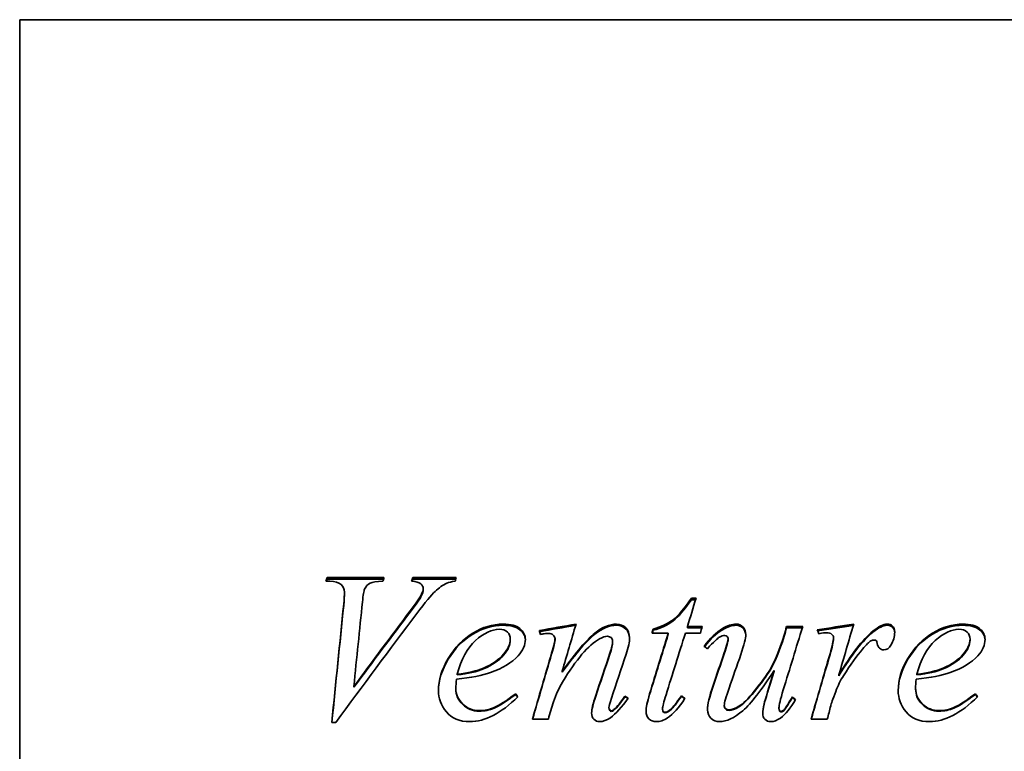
# Model space of a CAD drawing. Header units: millimetres. Extents: x 499 to 1181, y 133 to 1055.
# Tile 3 of 5: x 551 to 722, y 640 to 767. Entities that reach past the tile are written whole.
import ezdxf

# ---------------------------------------------------------------- set-up
doc = ezdxf.new("R2010")
doc.units = ezdxf.units.MM
doc.header["$LTSCALE"] = 4
doc.layers.add('Krawędzie widoczne(ISO)', color=7, linetype='Continuous', lineweight=35, true_color=0x262659)

msp = doc.modelspace()

# ---------------------------------------------------------------- linework, layer by layer
at = {"layer": 'Krawędzie widoczne(ISO)'}
for p, q in [((551.5, 766.82), (551.5, 502.82)), ((749.5, 766.82), (551.5, 766.82)), ((604.82, 669.98), (614.7, 669.98)), ((604.82, 669.71), (604.82, 669.98)), ((604.82, 669.71), (614.62, 669.71)), ((619.73, 669.98), (627.22, 669.98)), ((619.73, 669.71), (619.73, 669.98)), ((619.73, 669.71), (627.15, 669.71)), ((605.31, 669.33), (604.63, 669.33)), ((621.51, 667.82), (621.51, 668.07)), ((607.86, 667.21), (607.86, 667.45)), ((621.24, 666.85), (621.24, 667.1)), ((668.03, 666.38), (668.85, 666.38)), ((668.03, 666.14), (668.03, 666.38)), ((668.03, 666.14), (668.78, 666.14)), ((667.36, 661.48), (669.91, 661.48)), ((667.36, 661.28), (667.36, 661.48)), ((667.36, 661.28), (669.86, 661.28)), ((673.43, 660.92), (673.43, 661.12)), ((684.56, 661.48), (687.35, 661.48)), ((684.56, 661.28), (684.56, 661.48)), ((684.56, 661.28), (687.29, 661.28)), ((664.03, 660.32), (661.21, 660.32)), ((661.4, 660.84), (661.4, 661.04)), ((664.03, 660.13), (664.03, 660.32)), ((669.61, 660.32), (666.99, 660.32)), ((684.13, 659.79), (684.13, 659.98)), ((692.69, 659.37), (692.69, 659.56)), ((636.62, 659.11), (636.62, 659.3)), ((644.38, 659.13), (644.38, 659.32)), ((654.37, 658.78), (654.37, 658.96)), ((674.43, 659.21), (674.43, 659.4)), ((716.38, 659.11), (716.38, 659.3)), ((627.41, 653.07), (627.41, 653.21)), ((645.63, 653.58), (645.63, 653.72)), ((682.39, 653.72), (682.39, 653.86)), ((693.63, 652.93), (693.63, 653.07)), ((707.17, 653.07), (707.17, 653.21)), ((609.48, 650.94), (609.48, 651.07)), ((627.18, 650.68), (627.18, 650.8)), ((637.56, 649.7), (637.56, 649.81)), ((656.49, 649.29), (656.49, 649.4)), ((666.32, 649.35), (666.32, 649.46)), ((685.56, 649.15), (685.56, 649.26)), ((706.94, 650.68), (706.94, 650.8)), ((717.32, 649.7), (717.32, 649.81)), ((673.75, 647.7), (673.75, 647.8)), ((653.74, 647.34), (653.74, 647.43)), ((654.61, 646.97), (654.61, 647.07)), ((663.03, 647.12), (663.03, 647.21)), ((664.56, 647.12), (664.56, 647.21)), ((683.23, 647.26), (683.23, 647.35)), ((606.33, 644.83), (605.66, 644.83)), ((643.22, 645.4), (640.46, 645.4)), ((691.62, 645.4), (688.81, 645.4))]:
    msp.add_line(p, q, dxfattribs=at)
for points in [[(604.63, 669.33), (604.7, 669.55), (604.76, 669.76), (604.82, 669.98)], [(604.71, 669.33), (604.75, 669.46), (604.78, 669.59), (604.82, 669.71)], [(614.7, 669.98), (614.64, 669.76), (614.57, 669.55), (614.5, 669.33)], [(619.5, 669.33), (619.58, 669.55), (619.65, 669.76), (619.73, 669.98)], [(619.59, 669.32), (619.64, 669.45), (619.68, 669.58), (619.73, 669.71)], [(627.22, 669.98), (627.16, 669.76), (627.1, 669.55), (627.04, 669.33)], [(611.33, 667.97), (611.21, 667.7), (611.09, 666.96), (610.97, 665.73)], [(621.24, 667.1), (621.42, 667.47), (621.51, 667.79), (621.51, 668.07)], [(627.04, 669.33), (626.44, 669.28), (625.96, 669.17), (625.61, 669)], [(607.72, 665.37), (607.81, 666.4), (607.86, 667.1), (607.86, 667.45)], [(607.72, 665.14), (607.81, 666.17), (607.86, 666.85), (607.86, 667.21)], [(619.24, 664.18), (620.3, 665.59), (620.97, 666.56), (621.24, 667.1)], [(619.24, 663.96), (620.3, 665.35), (620.97, 666.32), (621.24, 666.85)], [(621.24, 666.85), (621.42, 667.22), (621.51, 667.54), (621.51, 667.82)], [(668.85, 666.38), (668.35, 664.76), (667.86, 663.12), (667.36, 661.48)], [(605.66, 644.83), (606.34, 651.75), (607.03, 658.62), (607.72, 665.37)], [(605.66, 644.83), (606.35, 651.67), (607.03, 658.47), (607.72, 665.14)], [(610.97, 665.73), (610.47, 660.9), (609.97, 656), (609.48, 651.07)], [(620.4, 663.74), (615.71, 657.52), (611.02, 651.19), (606.33, 644.83)], [(609.48, 651.07), (612.73, 655.47), (615.98, 659.85), (619.24, 664.18)], [(609.48, 650.94), (612.73, 655.32), (615.98, 659.66), (619.24, 663.96)], [(641.66, 660.78), (643.78, 661.16), (645.9, 661.53), (648.02, 661.9)], [(641.71, 660.59), (643.79, 660.96), (645.87, 661.32), (647.95, 661.69)], [(648.02, 661.9), (647.22, 659.19), (646.42, 656.46), (645.63, 653.72)], [(669.91, 661.48), (669.81, 661.1), (669.71, 660.71), (669.61, 660.32)], [(670.24, 658.03), (671.25, 659.44), (672.31, 660.47), (673.43, 661.12)], [(673.43, 661.12), (674.28, 661.64), (675.07, 661.9), (675.79, 661.9)], [(673.43, 660.92), (674.28, 661.44), (675.07, 661.7), (675.79, 661.7)], [(687.35, 661.48), (686.23, 657.84), (685.11, 654.17), (683.98, 650.48)], [(684.13, 659.98), (684.27, 660.48), (684.41, 660.98), (684.56, 661.48)], [(684.13, 659.79), (684.27, 660.29), (684.41, 660.79), (684.56, 661.28)], [(689.89, 660.9), (691.99, 661.24), (694.1, 661.57), (696.2, 661.9)], [(689.96, 660.72), (692.02, 661.04), (694.08, 661.36), (696.14, 661.69)], [(696.2, 661.9), (695.34, 658.98), (694.48, 656.03), (693.63, 653.07)], [(699.53, 660.68), (700.54, 661.5), (701.35, 661.9), (701.98, 661.9)], [(699.53, 660.49), (700.54, 661.3), (701.35, 661.7), (701.98, 661.7)], [(641.83, 660.12), (641.77, 660.34), (641.72, 660.56), (641.66, 660.78)], [(642.5, 660.22), (642.28, 660.19), (642.05, 660.16), (641.83, 660.12)], [(643.26, 660.3), (643.12, 660.3), (642.87, 660.28), (642.5, 660.22)], [(653.47, 659.78), (653.1, 659.78), (652.65, 659.63), (652.12, 659.34)], [(657.31, 659.54), (657.31, 658.82), (657.11, 657.86), (656.72, 656.67)], [(660.8, 649.79), (661.88, 653.32), (662.95, 656.84), (664.03, 660.32)], [(660.8, 649.68), (661.88, 653.18), (662.95, 656.67), (664.03, 660.13)], [(661.21, 660.32), (661.27, 660.56), (661.33, 660.8), (661.4, 661.04)], [(661.26, 660.32), (661.31, 660.5), (661.35, 660.67), (661.4, 660.84)], [(666.99, 660.32), (665.87, 656.78), (664.76, 653.2), (663.64, 649.61)], [(670.32, 657.97), (671.31, 659.31), (672.34, 660.29), (673.43, 660.92)], [(677.47, 660.1), (677.47, 659.45), (677.18, 658.29), (676.61, 656.63)], [(690.13, 660.24), (690.05, 660.46), (689.97, 660.68), (689.89, 660.9)], [(691.48, 660.4), (691.24, 660.4), (690.79, 660.35), (690.13, 660.24)], [(692.42, 660.12), (692.18, 660.31), (691.86, 660.4), (691.48, 660.4)], [(692.09, 656.77), (692.49, 658.08), (692.69, 659.01), (692.69, 659.56)], [(692.69, 659.56), (692.69, 659.79), (692.6, 659.97), (692.42, 660.12)], [(693.63, 653.07), (695.8, 656.71), (697.77, 659.24), (699.53, 660.68)], [(693.63, 652.93), (695.8, 656.55), (697.77, 659.06), (699.53, 660.49)], [(703.31, 660.52), (703.31, 659.73), (703.1, 658.98), (702.67, 658.26)], [(639.23, 659.28), (639.23, 658.28), (638.82, 657.32), (637.99, 656.4)], [(643.79, 656.87), (644.18, 658.22), (644.38, 659.04), (644.38, 659.32)], [(643.79, 656.7), (644.18, 658.05), (644.38, 658.86), (644.38, 659.13)], [(653.9, 656.85), (654.21, 657.76), (654.37, 658.46), (654.37, 658.96)], [(653.9, 656.68), (654.21, 657.59), (654.37, 658.28), (654.37, 658.78)], [(670.81, 657.63), (670.62, 657.77), (670.43, 657.9), (670.24, 658.03)], [(673.73, 656.89), (674.19, 658.23), (674.43, 659.07), (674.43, 659.4)], [(673.73, 656.72), (674.19, 658.05), (674.43, 658.88), (674.43, 659.21)], [(692.09, 656.6), (692.49, 657.91), (692.69, 658.83), (692.69, 659.37)], [(699.2, 659), (698.87, 658.82), (698.39, 658.35), (697.75, 657.57)], [(699.79, 659.14), (699.58, 659.14), (699.38, 659.09), (699.2, 659)], [(700.14, 659), (700.05, 659.09), (699.93, 659.14), (699.79, 659.14)], [(700.3, 658.54), (700.28, 658.76), (700.22, 658.92), (700.14, 659)], [(702.67, 658.26), (702.39, 657.71), (701.97, 657.43), (701.41, 657.43)], [(718.99, 659.28), (718.99, 658.28), (718.58, 657.32), (717.75, 656.4)], [(637.99, 656.4), (636.9, 655.21), (635.3, 654.24), (633.19, 653.5)], [(640.46, 645.4), (641.57, 649.24), (642.68, 653.07), (643.79, 656.87)], [(640.48, 645.4), (641.58, 649.18), (642.69, 652.96), (643.79, 656.7)], [(651.45, 649.51), (652.27, 651.96), (653.08, 654.41), (653.9, 656.85)], [(651.45, 649.39), (652.27, 651.83), (653.08, 654.26), (653.9, 656.68)], [(656.72, 656.67), (655.87, 654.13), (655.02, 651.59), (654.16, 649.04)], [(671.81, 651.25), (672.45, 653.13), (673.09, 655.01), (673.73, 656.89)], [(671.81, 651.13), (672.45, 653), (673.09, 654.86), (673.73, 656.72)], [(676.61, 656.63), (675.94, 654.69), (675.26, 652.75), (674.59, 650.8)], [(688.81, 645.4), (689.9, 649.21), (691, 653), (692.09, 656.77)], [(688.83, 645.4), (689.92, 649.15), (691.01, 652.89), (692.09, 656.6)], [(697.75, 657.57), (696.73, 656.39), (695.62, 654.85), (694.42, 652.95)], [(717.75, 656.4), (716.66, 655.21), (715.06, 654.24), (712.95, 653.5)], [(633.19, 653.5), (631.79, 653), (629.82, 652.61), (627.29, 652.32)], [(627.41, 653.21), (629.27, 653.42), (630.79, 653.77), (631.96, 654.26)], [(627.41, 653.07), (629.27, 653.28), (630.79, 653.62), (631.96, 654.12)], [(680.66, 648.06), (680.86, 648.9), (681.44, 650.84), (682.39, 653.86)], [(680.66, 647.96), (680.86, 648.8), (681.44, 650.72), (682.39, 653.72)], [(694.42, 652.95), (693.9, 652.14), (693.46, 651.23), (693.09, 650.22)], [(712.95, 653.5), (711.54, 653), (709.58, 652.61), (707.04, 652.32)], [(707.17, 653.21), (709.03, 653.42), (710.55, 653.77), (711.72, 654.26)], [(707.17, 653.07), (709.03, 653.28), (710.55, 653.62), (711.72, 654.12)], [(627.29, 652.32), (627.22, 651.72), (627.18, 651.21), (627.18, 650.8)], [(645.69, 651.84), (645.06, 650.8), (644.54, 649.66), (644.12, 648.43)], [(670.83, 647.03), (670.83, 647.95), (671.16, 649.36), (671.81, 651.25)], [(670.83, 646.99), (670.84, 647.9), (671.17, 649.28), (671.81, 651.13)], [(707.04, 652.32), (706.98, 651.72), (706.94, 651.21), (706.94, 650.8)], [(637.93, 649.28), (635.01, 646.41), (632.24, 644.97), (629.59, 644.97)], [(637.56, 649.81), (637.68, 649.63), (637.8, 649.46), (637.93, 649.28)], [(637.56, 649.7), (637.67, 649.54), (637.77, 649.39), (637.88, 649.24)], [(650.73, 646.48), (650.73, 647.07), (650.97, 648.08), (651.45, 649.51)], [(650.73, 646.43), (650.74, 647.03), (650.98, 648.02), (651.45, 649.39)], [(654.61, 647.07), (655.19, 647.57), (655.81, 648.35), (656.49, 649.4)], [(654.61, 646.97), (655.19, 647.47), (655.81, 648.25), (656.49, 649.29)], [(656.49, 649.4), (656.68, 649.29), (656.87, 649.17), (657.06, 649.06)], [(656.49, 649.29), (656.67, 649.19), (656.84, 649.09), (657.01, 648.98)], [(660.17, 646.76), (660.17, 647.43), (660.38, 648.44), (660.8, 649.79)], [(660.17, 646.72), (660.18, 647.38), (660.39, 648.37), (660.8, 649.68)], [(663.64, 649.61), (663.23, 648.38), (663.03, 647.58), (663.03, 647.21)], [(664.56, 647.21), (664.82, 647.45), (665.41, 648.21), (666.32, 649.46)], [(664.56, 647.12), (664.82, 647.36), (665.41, 648.11), (666.32, 649.35)], [(666.32, 649.46), (666.52, 649.32), (666.73, 649.17), (666.93, 649.02)], [(666.32, 649.35), (666.51, 649.22), (666.69, 649.08), (666.88, 648.95)], [(674.59, 650.8), (674.03, 649.22), (673.75, 648.22), (673.75, 647.8)], [(683.98, 650.48), (683.48, 648.83), (683.23, 647.79), (683.23, 647.35)], [(685.56, 649.26), (685.74, 649.12), (685.93, 648.98), (686.11, 648.84)], [(693.09, 650.22), (692.58, 648.84), (692.28, 648), (692.22, 647.72)], [(717.69, 649.28), (714.77, 646.41), (711.99, 644.97), (709.35, 644.97)], [(717.32, 649.81), (717.44, 649.63), (717.56, 649.46), (717.69, 649.28)], [(717.32, 649.7), (717.43, 649.54), (717.53, 649.39), (717.64, 649.24)], [(644.12, 648.43), (643.82, 647.42), (643.52, 646.41), (643.22, 645.4)], [(654.16, 649.04), (653.88, 648.16), (653.74, 647.62), (653.74, 647.43)], [(657.06, 649.06), (655.98, 647.46), (654.95, 646.33), (653.98, 645.66)], [(666.93, 649.02), (665.87, 647.39), (664.85, 646.26), (663.89, 645.62)], [(680.41, 646.42), (680.41, 646.84), (680.49, 647.39), (680.66, 648.06)], [(680.41, 646.38), (680.42, 646.79), (680.5, 647.32), (680.66, 647.96)], [(686.11, 648.84), (685.26, 647.35), (684.39, 646.27), (683.49, 645.6)], [(685.56, 649.15), (685.73, 649.02), (685.9, 648.89), (686.07, 648.76)], [(692.22, 647.72), (692.02, 646.95), (691.82, 646.17), (691.62, 645.4)], [(654.14, 646.84), (654.27, 646.84), (654.42, 646.92), (654.61, 647.07)], [(654.14, 646.75), (654.27, 646.75), (654.42, 646.83), (654.61, 646.97)], [(663.48, 646.6), (663.75, 646.6), (664.11, 646.8), (664.56, 647.21)], [(663.48, 646.51), (663.75, 646.51), (664.11, 646.71), (664.56, 647.12)], [(653.98, 645.66), (653.3, 645.2), (652.69, 644.97), (652.16, 644.97)], [(663.89, 645.62), (663.25, 645.19), (662.59, 644.97), (661.93, 644.97)], [(683.49, 645.6), (682.91, 645.18), (682.34, 644.97), (681.78, 644.97)]]:
    msp.add_open_spline(points, degree=3, dxfattribs=at)
for points, knots in [([(607.86, 667.45), (607.86, 667.99), (607.66, 668.44), (607.25, 668.8), (606.84, 669.15), (606.19, 669.33), (605.31, 669.33)], [0, 0, 0, 0, 1, 1, 1, 2, 2, 2, 2]), ([(614.5, 669.33), (613.42, 669.32), (612.69, 669.21), (612.29, 669.01), (611.9, 668.8), (611.58, 668.46), (611.33, 667.97)], [0, 0, 0, 0, 1, 1, 1, 2, 2, 2, 2]), ([(621.51, 668.07), (621.51, 668.38), (621.37, 668.66), (621.09, 668.9), (620.81, 669.13), (620.28, 669.28), (619.5, 669.33)], [0, 0, 0, 0, 1, 1, 1, 2, 2, 2, 2]), ([(625.61, 669), (624.93, 668.68), (624.26, 668.21), (623.59, 667.58), (622.92, 666.96), (621.86, 665.68), (620.4, 663.74)], [0, 0, 0, 0, 1, 1, 1, 2, 2, 2, 2]), ([(661.4, 661.04), (662.76, 661.4), (663.91, 661.94), (664.85, 662.66), (665.79, 663.38), (666.85, 664.63), (668.03, 666.38)], [0, 0, 0, 0, 1, 1, 1, 2, 2, 2, 2]), ([(661.4, 660.84), (662.76, 661.2), (663.91, 661.74), (664.85, 662.45), (665.79, 663.17), (666.85, 664.4), (668.03, 666.14)], [0, 0, 0, 0, 1, 1, 1, 2, 2, 2, 2]), ([(624.16, 650.38), (624.16, 652.2), (624.73, 654.06), (625.86, 655.95), (626.99, 657.84), (628.41, 659.3), (630.11, 660.34), (631.82, 661.38), (633.58, 661.9), (635.39, 661.9)], [0, 0, 0, 0, 1, 1, 1, 2, 2, 2, 3, 3, 3, 3]), ([(624.16, 650.32), (624.17, 652.12), (624.74, 653.94), (625.86, 655.79), (626.99, 657.66), (628.41, 659.11), (630.11, 660.15), (631.82, 661.18), (633.58, 661.7), (635.39, 661.7)], [0.01185, 0.01185, 0.01185, 0.01185, 1, 1, 1, 2, 2, 2, 3, 3, 3, 3]), ([(635.39, 661.9), (636.7, 661.9), (637.67, 661.64), (638.29, 661.12), (638.92, 660.6), (639.23, 659.99), (639.23, 659.28)], [0, 0, 0, 0, 1, 1, 1, 2, 2, 2, 2]), ([(635.39, 661.7), (636.7, 661.7), (637.67, 661.44), (638.29, 660.92), (638.9, 660.43), (639.21, 659.85), (639.23, 659.18)], [0, 0, 0, 0, 1, 1, 1, 1.960666, 1.960666, 1.960666, 1.960666]), ([(645.63, 653.72), (648.08, 657.07), (649.96, 659.27), (651.26, 660.32), (652.57, 661.38), (653.83, 661.9), (655.04, 661.9)], [0, 0, 0, 0, 1, 1, 1, 2, 2, 2, 2]), ([(645.63, 653.58), (648.08, 656.91), (649.96, 659.08), (651.26, 660.13), (652.57, 661.18), (653.83, 661.7), (655.04, 661.7)], [0, 0, 0, 0, 1, 1, 1, 2, 2, 2, 2]), ([(655.04, 661.9), (655.7, 661.9), (656.24, 661.68), (656.67, 661.24), (657.1, 660.8), (657.31, 660.24), (657.31, 659.54)], [0, 0, 0, 0, 1, 1, 1, 2, 2, 2, 2]), ([(655.04, 661.7), (655.7, 661.7), (656.24, 661.48), (656.67, 661.04), (657.08, 660.63), (657.29, 660.09), (657.31, 659.44)], [0, 0, 0, 0, 1, 1, 1, 1.956907, 1.956907, 1.956907, 1.956907]), ([(675.79, 661.9), (676.28, 661.9), (676.69, 661.73), (677, 661.39), (677.31, 661.05), (677.47, 660.62), (677.47, 660.1)], [0, 0, 0, 0, 1, 1, 1, 2, 2, 2, 2]), ([(675.79, 661.7), (676.28, 661.7), (676.69, 661.53), (677, 661.19), (677.29, 660.88), (677.45, 660.48), (677.47, 660.01)], [0, 0, 0, 0, 1, 1, 1, 1.93701, 1.93701, 1.93701, 1.93701]), ([(701.98, 661.9), (702.39, 661.9), (702.71, 661.79), (702.95, 661.55), (703.19, 661.32), (703.31, 660.98), (703.31, 660.52)], [0, 0, 0, 0, 1, 1, 1, 2, 2, 2, 2]), ([(701.98, 661.7), (702.39, 661.7), (702.71, 661.58), (702.95, 661.35), (703.17, 661.13), (703.29, 660.82), (703.31, 660.41)], [0, 0, 0, 0, 1, 1, 1, 1.937272, 1.937272, 1.937272, 1.937272]), ([(703.92, 650.38), (703.92, 652.2), (704.48, 654.06), (705.61, 655.95), (706.74, 657.84), (708.16, 659.3), (709.87, 660.34), (711.58, 661.38), (713.34, 661.9), (715.15, 661.9)], [0, 0, 0, 0, 1, 1, 1, 2, 2, 2, 3, 3, 3, 3]), ([(703.92, 650.32), (703.93, 652.12), (704.5, 653.94), (705.61, 655.79), (706.74, 657.66), (708.16, 659.11), (709.87, 660.15), (711.58, 661.18), (713.34, 661.7), (715.15, 661.7)], [0.01185, 0.01185, 0.01185, 0.01185, 1, 1, 1, 2, 2, 2, 3, 3, 3, 3]), ([(715.15, 661.9), (716.46, 661.9), (717.43, 661.64), (718.05, 661.12), (718.68, 660.6), (718.99, 659.99), (718.99, 659.28)], [0, 0, 0, 0, 1, 1, 1, 2, 2, 2, 2]), ([(715.15, 661.7), (716.46, 661.7), (717.43, 661.44), (718.05, 660.92), (718.66, 660.43), (718.97, 659.85), (718.99, 659.18)], [0, 0, 0, 0, 1, 1, 1, 1.960666, 1.960666, 1.960666, 1.960666]), ([(634.7, 661), (633.41, 661), (632.04, 660.35), (630.59, 659.04), (629.15, 657.73), (628.09, 655.79), (627.41, 653.21)], [0, 0, 0, 0, 1, 1, 1, 2, 2, 2, 2]), ([(636.62, 659.3), (636.62, 659.81), (636.45, 660.22), (636.12, 660.53), (635.79, 660.85), (635.31, 661), (634.7, 661)], [0, 0, 0, 0, 1, 1, 1, 2, 2, 2, 2]), ([(644.38, 659.32), (644.38, 659.57), (644.27, 659.8), (644.05, 660), (643.84, 660.2), (643.57, 660.3), (643.26, 660.3)], [0, 0, 0, 0, 1, 1, 1, 2, 2, 2, 2]), ([(654.37, 658.96), (654.37, 659.2), (654.28, 659.4), (654.1, 659.55), (653.93, 659.7), (653.72, 659.78), (653.47, 659.78)], [0, 0, 0, 0, 1, 1, 1, 2, 2, 2, 2]), ([(673.83, 659.92), (673.52, 659.92), (673.21, 659.83), (672.9, 659.65), (672.6, 659.47), (671.9, 658.8), (670.81, 657.63)], [0, 0, 0, 0, 1, 1, 1, 2, 2, 2, 2]), ([(674.43, 659.4), (674.43, 659.53), (674.36, 659.65), (674.24, 659.76), (674.12, 659.87), (673.98, 659.92), (673.83, 659.92)], [0, 0, 0, 0, 1, 1, 1, 2, 2, 2, 2]), ([(674.63, 647.03), (675.05, 647.03), (675.6, 647.23), (676.28, 647.63), (676.97, 648.03), (677.87, 648.92), (679, 650.32), (680.13, 651.71), (681.06, 653.01), (681.8, 654.22), (682.53, 655.44), (683.31, 657.36), (684.13, 659.98)], [0, 0, 0, 0, 1, 1, 1, 2, 2, 2, 3, 3, 3, 4, 4, 4, 4]), ([(674.63, 646.93), (675.05, 646.93), (675.6, 647.13), (676.28, 647.53), (676.97, 647.93), (677.87, 648.82), (679, 650.2), (680.13, 651.58), (681.06, 652.87), (681.8, 654.08), (682.53, 655.28), (683.31, 657.19), (684.13, 659.79)], [0, 0, 0, 0, 1, 1, 1, 2, 2, 2, 3, 3, 3, 4, 4, 4, 4]), ([(714.46, 661), (713.17, 661), (711.8, 660.35), (710.35, 659.04), (708.91, 657.73), (707.85, 655.79), (707.17, 653.21)], [0, 0, 0, 0, 1, 1, 1, 2, 2, 2, 2]), ([(716.38, 659.3), (716.38, 659.81), (716.21, 660.22), (715.88, 660.53), (715.54, 660.85), (715.07, 661), (714.46, 661)], [0, 0, 0, 0, 1, 1, 1, 2, 2, 2, 2]), ([(631.96, 654.26), (633.52, 654.94), (634.68, 655.74), (635.46, 656.67), (636.23, 657.59), (636.62, 658.47), (636.62, 659.3)], [0, 0, 0, 0, 1, 1, 1, 2, 2, 2, 2]), ([(631.96, 654.12), (633.52, 654.79), (634.68, 655.58), (635.46, 656.5), (636.23, 657.42), (636.62, 658.29), (636.62, 659.11)], [0, 0, 0, 0, 1, 1, 1, 2, 2, 2, 2]), ([(652.12, 659.34), (651.14, 658.8), (650.12, 657.91), (649.06, 656.66), (648, 655.4), (646.87, 653.8), (645.69, 651.84)], [0, 0, 0, 0, 1, 1, 1, 2, 2, 2, 2]), ([(701.41, 657.43), (701.12, 657.43), (700.88, 657.52), (700.68, 657.7), (700.48, 657.88), (700.36, 658.16), (700.3, 658.54)], [0, 0, 0, 0, 1, 1, 1, 2, 2, 2, 2]), ([(711.72, 654.26), (713.27, 654.94), (714.44, 655.74), (715.21, 656.67), (715.99, 657.59), (716.38, 658.47), (716.38, 659.3)], [0, 0, 0, 0, 1, 1, 1, 2, 2, 2, 2]), ([(711.72, 654.12), (713.27, 654.79), (714.44, 655.58), (715.21, 656.5), (715.99, 657.42), (716.38, 658.29), (716.38, 659.11)], [0, 0, 0, 0, 1, 1, 1, 2, 2, 2, 2]), ([(682.39, 653.86), (680.23, 650.48), (678.41, 648.14), (676.95, 646.87), (675.48, 645.61), (674.14, 644.97), (672.91, 644.97)], [0, 0, 0, 0, 1, 1, 1, 2, 2, 2, 2]), ([(629.59, 644.97), (627.8, 644.97), (626.44, 645.53), (625.53, 646.66), (624.62, 647.79), (624.16, 649.03), (624.16, 650.38)], [0, 0, 0, 0, 1, 1, 1, 2, 2, 2, 2]), ([(627.18, 650.8), (627.18, 649.72), (627.58, 648.8), (628.37, 648.03), (629.16, 647.27), (630.12, 646.88), (631.25, 646.88)], [0, 0, 0, 0, 1, 1, 1, 2, 2, 2, 2]), ([(627.18, 650.68), (627.18, 649.61), (627.58, 648.69), (628.37, 647.93), (629.16, 647.17), (630.12, 646.79), (631.25, 646.79)], [0, 0, 0, 0, 1, 1, 1, 2, 2, 2, 2]), ([(631.25, 646.88), (632.15, 646.88), (633.01, 647.06), (633.84, 647.42), (634.67, 647.78), (635.91, 648.58), (637.56, 649.81)], [0, 0, 0, 0, 1, 1, 1, 2, 2, 2, 2]), ([(631.25, 646.79), (632.15, 646.79), (633.01, 646.97), (633.84, 647.33), (634.67, 647.68), (635.91, 648.47), (637.56, 649.7)], [0, 0, 0, 0, 1, 1, 1, 2, 2, 2, 2]), ([(683.58, 646.76), (683.74, 646.76), (683.92, 646.85), (684.11, 647.03), (684.3, 647.2), (684.78, 647.95), (685.56, 649.26)], [0, 0, 0, 0, 1, 1, 1, 2, 2, 2, 2]), ([(709.35, 644.97), (707.56, 644.97), (706.2, 645.53), (705.29, 646.66), (704.38, 647.79), (703.92, 649.03), (703.92, 650.38)], [0, 0, 0, 0, 1, 1, 1, 2, 2, 2, 2]), ([(706.94, 650.8), (706.94, 649.72), (707.34, 648.8), (708.13, 648.03), (708.92, 647.27), (709.88, 646.88), (711.01, 646.88)], [0, 0, 0, 0, 1, 1, 1, 2, 2, 2, 2]), ([(706.94, 650.68), (706.94, 649.61), (707.34, 648.69), (708.13, 647.93), (708.92, 647.17), (709.88, 646.79), (711.01, 646.79)], [0, 0, 0, 0, 1, 1, 1, 2, 2, 2, 2]), ([(711.01, 646.88), (711.91, 646.88), (712.77, 647.06), (713.6, 647.42), (714.43, 647.78), (715.67, 648.58), (717.32, 649.81)], [0, 0, 0, 0, 1, 1, 1, 2, 2, 2, 2]), ([(711.01, 646.79), (711.91, 646.79), (712.77, 646.97), (713.6, 647.33), (714.43, 647.68), (715.67, 648.47), (717.32, 649.7)], [0, 0, 0, 0, 1, 1, 1, 2, 2, 2, 2]), ([(673.75, 647.8), (673.75, 647.56), (673.83, 647.37), (673.99, 647.23), (674.14, 647.09), (674.36, 647.03), (674.63, 647.03)], [0, 0, 0, 0, 1, 1, 1, 2, 2, 2, 2]), ([(673.75, 647.7), (673.75, 647.46), (673.83, 647.27), (673.99, 647.14), (674.14, 647), (674.36, 646.93), (674.63, 646.93)], [0, 0, 0, 0, 1, 1, 1, 2, 2, 2, 2]), ([(683.58, 646.67), (683.74, 646.67), (683.92, 646.76), (684.11, 646.93), (684.3, 647.11), (684.78, 647.85), (685.56, 649.15)], [0, 0, 0, 0, 1, 1, 1, 2, 2, 2, 2]), ([(652.16, 644.97), (651.73, 644.97), (651.38, 645.11), (651.12, 645.38), (650.86, 645.65), (650.73, 646.02), (650.73, 646.48)], [0, 0, 0, 0, 1, 1, 1, 2, 2, 2, 2]), ([(653.74, 647.43), (653.74, 647.27), (653.78, 647.13), (653.87, 647.02), (653.96, 646.9), (654.05, 646.84), (654.14, 646.84)], [0, 0, 0, 0, 1, 1, 1, 2, 2, 2, 2]), ([(653.74, 647.34), (653.74, 647.18), (653.78, 647.04), (653.87, 646.92), (653.96, 646.81), (654.05, 646.75), (654.14, 646.75)], [0, 0, 0, 0, 1, 1, 1, 2, 2, 2, 2]), ([(661.93, 644.97), (661.41, 644.97), (660.99, 645.14), (660.66, 645.47), (660.33, 645.8), (660.17, 646.23), (660.17, 646.76)], [0, 0, 0, 0, 1, 1, 1, 2, 2, 2, 2]), ([(663.03, 647.21), (663.03, 647.02), (663.07, 646.87), (663.16, 646.76), (663.25, 646.65), (663.36, 646.6), (663.48, 646.6)], [0, 0, 0, 0, 1, 1, 1, 2, 2, 2, 2]), ([(663.03, 647.12), (663.03, 646.93), (663.07, 646.78), (663.16, 646.67), (663.25, 646.56), (663.36, 646.51), (663.48, 646.51)], [0, 0, 0, 0, 1, 1, 1, 2, 2, 2, 2]), ([(672.91, 644.97), (672.33, 644.97), (671.84, 645.16), (671.43, 645.55), (671.03, 645.94), (670.83, 646.43), (670.83, 647.03)], [0, 0, 0, 0, 1, 1, 1, 2, 2, 2, 2]), ([(681.78, 644.97), (681.37, 644.97), (681.04, 645.11), (680.79, 645.38), (680.54, 645.65), (680.41, 646), (680.41, 646.42)], [0, 0, 0, 0, 1, 1, 1, 2, 2, 2, 2]), ([(683.23, 647.35), (683.23, 647.15), (683.26, 647), (683.32, 646.9), (683.38, 646.81), (683.47, 646.76), (683.58, 646.76)], [0, 0, 0, 0, 1, 1, 1, 2, 2, 2, 2]), ([(683.23, 647.26), (683.23, 647.06), (683.26, 646.91), (683.32, 646.81), (683.38, 646.72), (683.47, 646.67), (683.58, 646.67)], [0, 0, 0, 0, 1, 1, 1, 2, 2, 2, 2])]:
    msp.add_open_spline(points, degree=3, knots=knots, dxfattribs=at)

doc.saveas('drawing.dxf')
